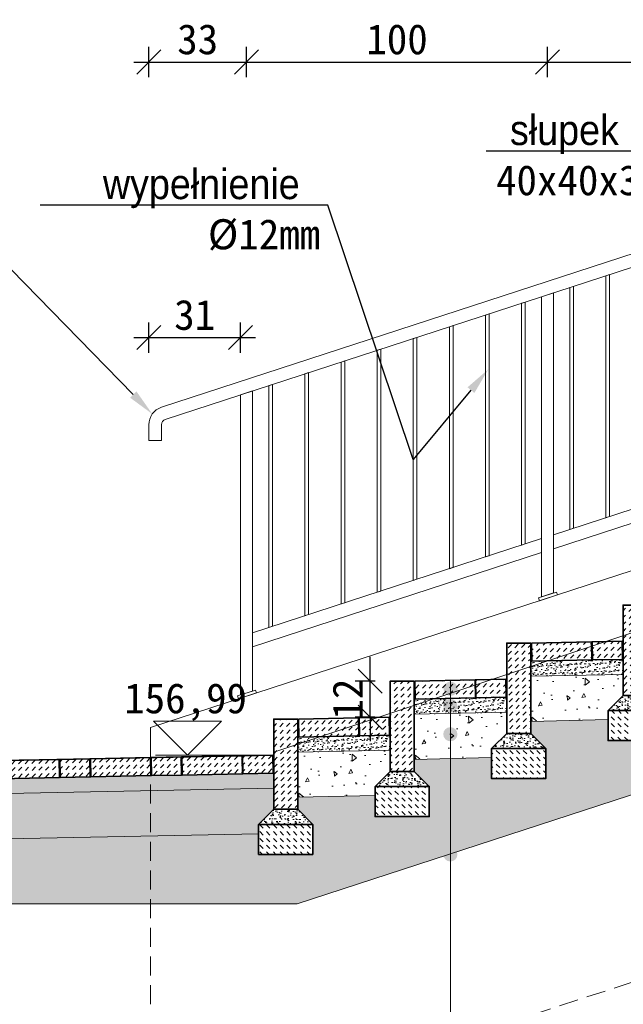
# Model space of a CAD drawing. Header units: millimetres. Extents: x -1373 to 28294, y -9636 to 187.
# Tile 6 of 133: x 1587 to 1787, y -7768 to -7441. Entities that reach past the tile are written whole.
import ezdxf
from ezdxf import colors
from ezdxf.entities.mleader import LeaderData, LeaderLine
from ezdxf.enums import TextEntityAlignment as Align
from ezdxf.math import Vec2, Vec3

# ---------------------------------------------------------------- set-up
doc = ezdxf.new("R2010")
doc.units = ezdxf.units.MM
doc.linetypes.add('HIDDEN2', pattern=[4.7625, 3.175, -1.5875])
doc.layers.add('1_DZIALKI', color=7, linetype='Continuous')
for name, color, linetype, lineweight in [('_k_kreskowanie', 250, 'Continuous', 9), ('_k_opis', 7, 'Continuous', 13), ('_k_przekroj', 241, 'Continuous', 35), ('_k_widok', 7, 'Continuous', 18), ('_k_wymiar', 7, 'Continuous', 9), ('_k_zarys', 7, 'HIDDEN2', 20), ('Nawierzchnia', 7, 'Continuous', 30)]:
    doc.layers.add(name, color=color, linetype=linetype, lineweight=lineweight)
doc.layers.add('_k_niewidoczna', color=72, linetype='Continuous', lineweight=9, plot=False)
doc.styles.add('GENERATED_STYLE_1', font='MS Gothic.ttf')
doc.dimstyles.new('1 - 50   (cm)', dxfattribs={"dimscale": 5, "dimtxt": 2, "dimasz": 1.6, "dimexe": 1, "dimexo": 1, "dimgap": 0.5, "dimtad": 1, "dimdec": 0, "dimzin": 12, "dimdsep": 46, "dimtxsty": 'GENERATED_STYLE_1', "dimblk1": 'OBLIQUE', "dimblk2": 'OBLIQUE', "dimsah": 1, "dimcen": 0, "dimdle": 1, "dimclrd": 256, "dimclre": 256, "dimclrt": 4, "dimazin": 0, "dimtfac": 0.75, "dimtdec": 0, "dimtix": 1, "dimtmove": 1, "dimatfit": 3, "dimldrblk": 'OBLIQUE', "dimfxl": 1, "dimfxlon": 1, "dimtvp": 0.75, "dimtolj": 1, "dimtzin": 0, "dimarcsym": 0})

# ---------------------------------------------------------------- blocks, each defined once
blk = doc.blocks.new('opor_sch_ter')
at = {"layer": '_k_kreskowanie'}
h = blk.add_hatch(dxfattribs=at)
h.set_pattern_fill('DASH', color=256, scale=0.5, angle=46.1458)
h.set_pattern_definition([(46.146, (5.998, 15.2), (-0.04489, 2.244615), [1.5875, -1.5875])])
h.paths.add_polyline_path([(-4, 45), (-4, 15), (4, 15.27), (4, 45)])
at = {"layer": '_k_kreskowanie', "lineweight": 13, "ltscale": 0.5}
h = blk.add_hatch(dxfattribs=at)
h.set_pattern_fill('AR-SAND', color=256, scale=0.04, angle=90, style=0)
h.set_pattern_definition([(52.5, (-1375.5022, 5200.8302), (1.95765295, -0.06400125), [0, -1.54432, 0, -1.7272, 0, -1.651]), (82.5, (-1375.5022, 5200.8302), (2.8673004, 1.7980931), [0, -0.83312, 0, -1.39192, 0, -0.5334]), (122.5, (-1375.5022, 5199.5805), (0.00574874, 3.1639695), [0, -0.508, 0, -1.8288, 0, -2.3876]), (132.5, (-1375.5022, 5199.5805), (0.8917173, 3.0542258), [0, -0.254, 0, -1.19888, 0, -1.3716])])
h.paths.add_polyline_path([(9, 10), (4, 15), (-4, 15), (-9, 10), (1, 10)])
at = {"layer": '_k_kreskowanie'}
h = blk.add_hatch(dxfattribs=at)
h.set_pattern_fill('DASH', color=256, scale=0.5, angle=135)
h.set_pattern_definition([(135, (-259920.3817, -147790.4938), (-2.24506403, 2e-16), [1.5875, -1.5875])])
h.paths.add_polyline_path([(9, 10), (9, 0), (1, 0), (-9, 0), (-9, 10), (1, 10)])
at = {"layer": '_k_przekroj', "flags": 128}
for points in [[(4, 45), (-4, 45), (-4, 15), (4, 15)], [(-9, 10), (9, 10), (9, 0), (-9, 0)]]:
    blk.add_lwpolyline(points, close=True, dxfattribs=at)
blk.add_lwpolyline([(-9, 10), (-4, 15), (4, 15), (9, 10), (-9, 10)], dxfattribs=at)
blk = doc.blocks.new('kost_20x6')
at = {"layer": '_k_kreskowanie'}
h = blk.add_hatch(dxfattribs=at)
h.set_pattern_fill('DASH', color=256, scale=0.5, angle=45)
h.paths.add_polyline_path([(-10, 6), (-10, 0), (10, 0), (10, 6)])
at = {"layer": '_k_niewidoczna'}
blk.add_lwpolyline([(10.2, 6), (10.2, 0)], dxfattribs=at)
at = {"layer": '_k_przekroj'}
blk.add_lwpolyline([(-10, 6), (10, 6), (10, 0), (-10, 0)], close=True, dxfattribs=at)
blk = doc.blocks.new('kost_10x6')
at = {"layer": '_k_kreskowanie'}
h = blk.add_hatch(dxfattribs=at)
h.set_pattern_fill('DASH', color=256, scale=0.5, angle=45)
h.paths.add_polyline_path([(-5, 6), (-5, 0), (5, 0), (5, 6)])
at = {"layer": '_k_niewidoczna'}
for points in [[(5, 6), (5, 0)], [(5.2, 6), (5.2, 0)]]:
    blk.add_lwpolyline(points, dxfattribs=at)
at = {"layer": '_k_przekroj'}
blk.add_lwpolyline([(-5, 6), (5, 6), (5, 0), (-5, 0)], close=True, dxfattribs=at)
blk = doc.blocks.new('_OBLIQUE')
at = {"color": 0, "linetype": 'ByBlock'}
blk.add_line((-0.5, -0.5), (0.5, 0.5), dxfattribs=at)
blk = doc.blocks.new('*D456')
at = {"layer": '_k_wymiar', "lineweight": -2, "transparency": 16777216}
for p, q in [((1629.72, -7460.19), (1629.72, -7450.19)), ((1662.22, -7460.19), (1662.22, -7450.19)), ((1624.72, -7455.19), (1667.22, -7455.19))]:
    blk.add_line(p, q, dxfattribs=at)
at = {"layer": 'Defpoints', "color": 0, "transparency": 16777216}
for p in [(1662.22, -7455.19), (1662.22, -7565.09), (1629.72, -7580.94)]:
    blk.add_point(p, dxfattribs=at)
at = {"layer": '_k_wymiar', "lineweight": -2, "transparency": 16777216, "xscale": 8, "yscale": 8, "zscale": 8, "rotation": 180}
blk.add_blockref('_OBLIQUE', (1629.72, -7455.19), dxfattribs=at)
at = {"layer": '_k_wymiar', "lineweight": -2, "transparency": 16777216, "xscale": 8, "yscale": 8, "zscale": 8}
blk.add_blockref('_OBLIQUE', (1662.22, -7455.19), dxfattribs=at)
at = {"layer": '_k_wymiar', "color": 4, "transparency": 16777216, "insert": (1645.97, -7447.69), "char_height": 10, "attachment_point": 5, "style": 'GENERATED_STYLE_1'}
blk.add_mtext('\\A1;33', dxfattribs=at)
blk = doc.blocks.new('*D457')
at = {"layer": '_k_wymiar', "lineweight": -2, "transparency": 16777216}
for p, q in [((1662.22, -7460.19), (1662.22, -7450.19)), ((1762.22, -7460.19), (1762.22, -7450.19)), ((1657.22, -7455.19), (1767.22, -7455.19))]:
    blk.add_line(p, q, dxfattribs=at)
at = {"layer": 'Defpoints', "color": 0, "transparency": 16777216}
for p in [(1762.22, -7455.19), (1762.22, -7532.52), (1662.22, -7565.09)]:
    blk.add_point(p, dxfattribs=at)
at = {"layer": '_k_wymiar', "lineweight": -2, "transparency": 16777216, "xscale": 8, "yscale": 8, "zscale": 8, "rotation": 180}
blk.add_blockref('_OBLIQUE', (1662.22, -7455.19), dxfattribs=at)
at = {"layer": '_k_wymiar', "lineweight": -2, "transparency": 16777216, "xscale": 8, "yscale": 8, "zscale": 8}
blk.add_blockref('_OBLIQUE', (1762.22, -7455.19), dxfattribs=at)
at = {"layer": '_k_wymiar', "color": 4, "transparency": 16777216, "insert": (1712.22, -7447.69), "char_height": 10, "attachment_point": 5, "style": 'GENERATED_STYLE_1'}
blk.add_mtext('\\A1;100', dxfattribs=at)
blk = doc.blocks.new('*D429')
at = {"layer": '_k_wymiar', "lineweight": -2, "transparency": 16777216}
for p, q in [((1762.22, -7460.19), (1762.22, -7450.19)), ((1862.22, -7460.19), (1862.22, -7450.19)), ((1757.22, -7455.19), (1867.22, -7455.19))]:
    blk.add_line(p, q, dxfattribs=at)
at = {"layer": 'Defpoints', "color": 0, "transparency": 16777216}
for p in [(1862.22, -7455.19), (1862.22, -7499.95), (1762.22, -7532.52)]:
    blk.add_point(p, dxfattribs=at)
at = {"layer": '_k_wymiar', "lineweight": -2, "transparency": 16777216, "xscale": 8, "yscale": 8, "zscale": 8, "rotation": 180}
blk.add_blockref('_OBLIQUE', (1762.22, -7455.19), dxfattribs=at)
at = {"layer": '_k_wymiar', "lineweight": -2, "transparency": 16777216, "xscale": 8, "yscale": 8, "zscale": 8}
blk.add_blockref('_OBLIQUE', (1862.22, -7455.19), dxfattribs=at)
at = {"layer": '_k_wymiar', "color": 4, "transparency": 16777216, "insert": (1812.22, -7447.69), "char_height": 10, "attachment_point": 5, "style": 'GENERATED_STYLE_1'}
blk.add_mtext('\\A1;100', dxfattribs=at)
blk = doc.blocks.new('*D460')
at = {"layer": '_k_wymiar', "lineweight": -2, "transparency": 16777216}
for p, q in [((1629.72, -7551.74), (1629.72, -7541.74)), ((1660.22, -7551.74), (1660.22, -7541.74)), ((1624.72, -7546.74), (1665.22, -7546.74))]:
    blk.add_line(p, q, dxfattribs=at)
at = {"layer": 'Defpoints', "color": 0, "transparency": 16777216}
for p in [(1660.22, -7546.74), (1629.72, -7580.94), (1660.22, -7580.77)]:
    blk.add_point(p, dxfattribs=at)
at = {"layer": '_k_wymiar', "lineweight": -2, "transparency": 16777216, "xscale": 8, "yscale": 8, "zscale": 8, "rotation": 180}
blk.add_blockref('_OBLIQUE', (1629.72, -7546.74), dxfattribs=at)
at = {"layer": '_k_wymiar', "lineweight": -2, "transparency": 16777216, "xscale": 8, "yscale": 8, "zscale": 8}
blk.add_blockref('_OBLIQUE', (1660.22, -7546.74), dxfattribs=at)
at = {"layer": '_k_wymiar', "color": 4, "transparency": 16777216, "insert": (1644.97, -7539.24), "char_height": 10, "attachment_point": 5, "style": 'GENERATED_STYLE_1'}
blk.add_mtext('\\A1;31', dxfattribs=at)
blk = doc.blocks.new('*D461')
at = {"layer": '_k_wymiar', "lineweight": -2, "transparency": 16777216}
for p, q in [((1703.28, -7660.82), (1703.28, -7652.82)), ((1704.94, -7660.82), (1698.28, -7660.82)), ((1703.28, -7672.82), (1703.28, -7660.82)), ((1704.82, -7672.82), (1698.28, -7672.82)), ((1703.28, -7672.82), (1703.28, -7680.82))]:
    blk.add_line(p, q, dxfattribs=at)
at = {"layer": 'Defpoints', "color": 0, "transparency": 16777216}
for p in [(1703.28, -7660.82), (1709.94, -7660.82), (1709.82, -7672.82)]:
    blk.add_point(p, dxfattribs=at)
at = {"layer": '_k_wymiar', "lineweight": -2, "transparency": 16777216, "xscale": 8, "yscale": 8, "zscale": 8}
for p, rotation in [((1703.28, -7660.82), 270), ((1703.28, -7672.82), 90)]:
    blk.add_blockref('_OBLIQUE', p, dxfattribs=dict(at, rotation=rotation))
at = {"layer": '_k_wymiar', "color": 4, "transparency": 16777216, "insert": (1695.78, -7666.82), "char_height": 10, "attachment_point": 5, "rotation": 90, "style": 'GENERATED_STYLE_1'}
blk.add_mtext('\\A1;12', dxfattribs=at)

msp = doc.modelspace()

# ---------------------------------------------------------------- hatches: boundary and pattern name
at = {"layer": '_k_kreskowanie'}
h = msp.add_hatch(dxfattribs=at)
h.set_pattern_fill('DOTS', color=256, scale=2)
h.paths.add_polyline_path([(1666.22, -7711.54), (1630.29, -7712.26), (1630.29, -7734.79), (1678.99, -7734.79), (1992.29, -7632.74), (1992.26, -7610.33), (1950.22, -7611.17), (1950.22, -7615.16), (1955.22, -7620.16), (1955.22, -7630.16), (1937.22, -7630.16), (1937.22, -7623.16), (1911.51, -7623.78), (1911.51, -7627.77), (1916.51, -7632.77), (1916.51, -7642.77), (1898.51, -7642.77), (1898.51, -7635.78), (1872.79, -7636.39), (1872.79, -7640.38), (1877.79, -7645.38), (1877.79, -7655.38), (1859.79, -7655.38), (1859.79, -7648.39), (1834.08, -7649), (1834.08, -7652.99), (1839.08, -7657.99), (1839.08, -7667.99), (1821.08, -7667.99), (1821.08, -7661), (1795.36, -7661.61), (1795.36, -7665.6), (1800.36, -7670.6), (1800.36, -7680.6), (1782.36, -7680.6), (1782.36, -7673.61), (1756.65, -7674.22), (1756.65, -7678.21), (1761.65, -7683.21), (1761.65, -7693.21), (1743.65, -7693.21), (1743.65, -7686.22), (1717.94, -7686.83), (1717.94, -7690.82), (1722.94, -7695.82), (1722.94, -7705.82), (1704.94, -7705.82), (1704.94, -7698.83), (1679.22, -7699.44), (1679.22, -7703.43), (1684.22, -7708.43), (1684.22, -7718.43), (1666.22, -7718.43)])
h.paths.add_polyline_path([(2142.22, -7607.33), (1992.26, -7610.33), (1992.29, -7632.74), (2000.91, -7630.16), (2142.27, -7627.33)])
h.paths.add_polyline_path([(1535.88, -7737.85), (1271.59, -7743.13), (1271.59, -7763.14), (1544.33, -7757.68), (1567.22, -7734.79), (1630.29, -7734.79), (1630.29, -7712.26), (1560.07, -7713.66)])
h = msp.add_hatch(dxfattribs=at)
h.set_pattern_fill('AR-SAND', color=256, scale=0.04, angle=45)
h.set_pattern_definition([(82.5, (-7264.0063, 20912.1315), (-1.429525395, 1.33901396), [0, -1.54432, 0, -1.7272, 0, -1.651]), (52.5, (-7264.0063, 20912.1315), (-0.7560437, 3.2989314), [0, -0.83312, 0, -1.39192, 0, -0.5334]), (12.5, (-7264.89, 20911.2478), (2.2331993, 2.24132925), [0, -0.508, 0, -1.8288, 0, -2.3876]), (2.5, (-7264.89, 20911.2478), (1.52912444, 2.79020313), [0, -0.254, 0, -1.19888, 0, -1.3716])])
h.paths.add_polyline_path([(1756.65, -7654.22), (1756.65, -7659.22), (1787.36, -7658.58), (1787.36, -7653.58)])
at = {"layer": '_k_kreskowanie', "ltscale": 0.01}
h = msp.add_hatch(dxfattribs=at)
h.set_pattern_fill('AR-CONC', color=256, scale=0.08, angle=45)
h.set_pattern_definition([(95, (-7264.006, 20912.13), (11.207572, 9.4042704), [1.524, -16.764]), (40, (-7264.006, 20912.13), (-12.801476, 8.814138), [1.2192, -13.411247]), (145.451445, (-7263.072, 20912.914), (-1.593904, 18.218408), [1.295201, -14.2472196]), (91.1842, (-7266.88, 20915.004), (17.712819, 12.956273), [2.286, -25.146]), (141.63556, (-7265.404, 20916.084), (-0.56693, 27.426141), [1.942802, -21.370849]), (36.18415, (-7266.88, 20915.004), (-0.56693, 27.426141), [1.828797, -20.116779]), (66, (-7264.725, 20915.723), (14.3615983, 2.791612), [1.524, -16.764]), (11, (-7264.725, 20915.723), (-6.923194, 13.9152955), [1.2192, -13.4112]), (116.451445, (-7263.528, 20915.955), (7.438404, 16.7069074), [1.295201, -14.247195]), (82.5, (-7264.0063, 20912.1305), (-4.6084375, 4.9578731), [0, -13.24864, 0, -13.6144, 0, -13.462]), (52.5, (-7264.006, 20912.1305), (-1.8871782, 9.44696), [0, -7.76224, 0, -12.94384, 0, -5.1308]), (12.5, (-7267.2105, 20908.9263), (7.994229, 7.3460956), [0, -5.08, 0, -15.8496, 0, -21.0312]), (2.5, (-7268.647, 20907.4895), (6.9411124, 9.8177914), [0, -6.604, 0, -10.52576, 0, -14.9352])])
h.paths.add_polyline_path([(1756.65, -7659.22), (1756.65, -7674.22), (1782.36, -7673.61), (1782.36, -7670.6), (1787.36, -7665.6), (1787.36, -7658.58)])
at = {"layer": '_k_kreskowanie'}
h = msp.add_hatch(dxfattribs=at)
h.set_pattern_fill('AR-SAND', color=256, scale=0.04, angle=45)
h.set_pattern_definition([(82.5, (-7302.7202, 20899.5212), (-1.429525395, 1.33901396), [0, -1.54432, 0, -1.7272, 0, -1.651]), (52.5, (-7302.7202, 20899.5212), (-0.7560437, 3.2989314), [0, -0.83312, 0, -1.39192, 0, -0.5334]), (12.5, (-7303.6039, 20898.6376), (2.2331993, 2.24132925), [0, -0.508, 0, -1.8288, 0, -2.3876]), (2.5, (-7303.604, 20898.6376), (1.52912444, 2.79020313), [0, -0.254, 0, -1.19888, 0, -1.3716])])
h.paths.add_polyline_path([(1717.94, -7666.83), (1717.94, -7671.83), (1748.65, -7671.19), (1748.65, -7666.19)])
at = {"layer": '_k_kreskowanie', "ltscale": 0.01}
h = msp.add_hatch(dxfattribs=at)
h.set_pattern_fill('AR-CONC', color=256, scale=0.08, angle=45)
h.set_pattern_definition([(95, (-7302.72, 20899.52), (11.207572, 9.4042704), [1.524, -16.764]), (40, (-7302.72, 20899.52), (-12.801476, 8.814138), [1.2192, -13.411247]), (145.451445, (-7301.786, 20900.304), (-1.593904, 18.218408), [1.295201, -14.2472196]), (91.1842, (-7305.594, 20902.394), (17.712819, 12.956273), [2.286, -25.146]), (141.63556, (-7304.118, 20903.474), (-0.56693, 27.426141), [1.942802, -21.370849]), (36.18415, (-7305.594, 20902.394), (-0.56693, 27.426141), [1.828797, -20.116779]), (66, (-7303.439, 20903.112), (14.3615983, 2.791612), [1.524, -16.764]), (11, (-7303.439, 20903.112), (-6.923194, 13.9152955), [1.2192, -13.4112]), (116.451445, (-7302.242, 20903.345), (7.438404, 16.7069074), [1.295201, -14.247195]), (82.5, (-7302.72, 20899.52), (-4.6084375, 4.9578731), [0, -13.24864, 0, -13.6144, 0, -13.462]), (52.5, (-7302.72, 20899.52), (-1.8871782, 9.44696), [0, -7.76224, 0, -12.94384, 0, -5.1308]), (12.5, (-7305.9244, 20896.316), (7.994229, 7.3460956), [0, -5.08, 0, -15.8496, 0, -21.0312]), (2.5, (-7307.361, 20894.879), (6.9411124, 9.8177914), [0, -6.604, 0, -10.52576, 0, -14.9352])])
h.paths.add_polyline_path([(1717.94, -7671.83), (1717.94, -7686.83), (1743.65, -7686.22), (1743.65, -7683.21), (1748.65, -7678.21), (1748.65, -7671.19)])
at = {"layer": '_k_kreskowanie'}
h = msp.add_hatch(dxfattribs=at)
h.set_pattern_fill('AR-SAND', color=256, scale=0.04, angle=45)
h.set_pattern_definition([(82.5, (-7341.4341, 20886.911), (-1.429525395, 1.33901396), [0, -1.54432, 0, -1.7272, 0, -1.651]), (52.5, (-7341.434, 20886.911), (-0.7560437, 3.2989314), [0, -0.83312, 0, -1.39192, 0, -0.5334]), (12.5, (-7342.3178, 20886.0273), (2.2331993, 2.24132925), [0, -0.508, 0, -1.8288, 0, -2.3876]), (2.5, (-7342.3178, 20886.0273), (1.52912444, 2.79020313), [0, -0.254, 0, -1.19888, 0, -1.3716])])
h.paths.add_polyline_path([(1679.22, -7679.44), (1679.22, -7684.44), (1709.94, -7683.8), (1709.94, -7678.8)])
at = {"layer": '_k_kreskowanie', "ltscale": 0.01}
h = msp.add_hatch(dxfattribs=at)
h.set_pattern_fill('AR-CONC', color=256, scale=0.08, angle=45)
h.set_pattern_definition([(95, (-7341.434, 20886.91), (11.207572, 9.4042704), [1.524, -16.764]), (40, (-7341.434, 20886.91), (-12.801476, 8.814138), [1.2192, -13.411247]), (145.451445, (-7340.5, 20887.694), (-1.593904, 18.218408), [1.295201, -14.2472196]), (91.1842, (-7344.308, 20889.784), (17.712819, 12.956273), [2.286, -25.146]), (141.63556, (-7342.832, 20890.863), (-0.56693, 27.426141), [1.942802, -21.370849]), (36.18415, (-7344.308, 20889.784), (-0.56693, 27.426141), [1.828797, -20.116779]), (66, (-7342.153, 20890.502), (14.3615983, 2.791612), [1.524, -16.764]), (11, (-7342.153, 20890.502), (-6.923194, 13.9152955), [1.2192, -13.4112]), (116.451445, (-7340.956, 20890.735), (7.438404, 16.7069074), [1.295201, -14.247195]), (82.5, (-7341.434, 20886.91), (-4.6084375, 4.9578731), [0, -13.24864, 0, -13.6144, 0, -13.462]), (52.5, (-7341.434, 20886.91), (-1.8871782, 9.44696), [0, -7.76224, 0, -12.94384, 0, -5.1308]), (12.5, (-7344.638, 20883.706), (7.994229, 7.3460956), [0, -5.08, 0, -15.8496, 0, -21.0312]), (2.5, (-7346.075, 20882.269), (6.9411124, 9.8177914), [0, -6.604, 0, -10.52576, 0, -14.9352])])
h.paths.add_polyline_path([(1679.22, -7684.44), (1679.22, -7699.44), (1704.94, -7698.83), (1709.94, -7690.82), (1709.94, -7683.8)])
at = {"layer": '_k_kreskowanie'}
h = msp.add_hatch(dxfattribs=at)
h.set_pattern_fill('AR-SAND', color=256, scale=0.04, angle=45)
h.set_pattern_definition([(82.5, (-205.2855, -772.0421), (-1.4295254, 1.33901396), [0, -1.54432, 0, -1.7272, 0, -1.651]), (52.5, (-205.2855, -772.042), (-0.7560437, 3.2989314), [0, -0.83312, 0, -1.39192, 0, -0.5334]), (12.5, (-206.1692, -772.9257), (2.2331993, 2.24132925), [0, -0.508, 0, -1.8288, 0, -2.3876]), (2.5, (-206.1692, -772.9257), (1.5291244, 2.7902031), [0, -0.254, 0, -1.19888, 0, -1.3716])])
h.paths.add_polyline_path([(1630.29, -7692.25), (1488.54, -7695.09), (1488.54, -7700.09), (1630.29, -7697.25)])
h.paths.add_polyline_path([(1671.22, -7691.43), (1630.29, -7692.25), (1630.29, -7697.25), (1671.22, -7696.43)])
at = {"layer": '_k_kreskowanie', "ltscale": 0.01}
h = msp.add_hatch(dxfattribs=at)
h.set_pattern_fill('AR-CONC', color=256, scale=0.08, angle=45)
h.set_pattern_definition([(95, (-205.286, -772.042), (11.207572, 9.40427), [1.524, -16.764]), (40, (-205.286, -772.042), (-12.801476, 8.814138), [1.2192, -13.411247]), (145.45144, (-204.352, -771.258), (-1.593904, 18.218408), [1.2952, -14.24722]), (91.1842, (-208.16, -769.168), (17.71282, 12.956273), [2.286, -25.146]), (141.63556, (-206.683, -768.089), (-0.56693, 27.42614), [1.9428, -21.37085]), (36.18415, (-208.16, -769.168), (-0.56693, 27.42614), [1.8288, -20.11678]), (66, (-206.004, -768.45), (14.361598, 2.791612), [1.524, -16.764]), (11, (-206.004, -768.45), (-6.923194, 13.915295), [1.2192, -13.4112]), (116.45145, (-204.807, -768.217), (7.438404, 16.706907), [1.2952, -14.247195]), (82.5, (-205.2855, -772.042), (-4.6084375, 4.957873), [0, -13.24864, 0, -13.6144, 0, -13.462]), (52.5, (-205.2855, -772.042), (-1.887178, 9.44696), [0, -7.76224, 0, -12.94384, 0, -5.1308]), (12.5, (-208.4897, -775.246), (7.994229, 7.3460956), [0, -5.08, 0, -15.8496, 0, -21.0312]), (2.5, (-209.927, -776.683), (6.941112, 9.817791), [0, -6.604, 0, -10.52576, 0, -14.9352])])
h.paths.add_polyline_path([(1630.29, -7697.25), (1488.54, -7700.09), (1488.54, -7704.1), (1503.54, -7704.1), (1503.54, -7734.09), (1468.54, -7734.09), (1468.54, -7724.09), (1473.54, -7719.09), (1473.54, -7714.09), (1271.59, -7718.13), (1271.59, -7743.13), (1535.88, -7737.85), (1560.07, -7713.66), (1630.29, -7712.26)])
h.paths.add_polyline_path([(1671.22, -7703.43), (1671.22, -7696.43), (1630.29, -7697.25), (1630.29, -7712.26), (1666.22, -7711.54), (1666.22, -7708.43)])
at = {"layer": 'Nawierzchnia'}
for points in [[(1732.35, -7663.39, -1), (1727.64, -7663.39, -1)], [(1732.29, -7669.05, -1), (1727.58, -7669.05, -1)], [(1732.29, -7678.49, -1), (1727.58, -7678.49, -1)], [(1732.29, -7701.21, -1), (1727.58, -7701.21, -1)], [(1732.29, -7718.41, -1), (1727.58, -7718.41, -1)]]:
    msp.add_hatch(color=256, dxfattribs=at).paths.add_polyline_path(points)

# ---------------------------------------------------------------- linework, layer by layer
at = {"layer": '_k_kreskowanie'}
for points in [[(1271.59, -7763.14), (1544.33, -7757.68), (1567.22, -7734.79), (1678.99, -7734.79), (2000.16, -7630.17), (2142.42, -7627.33)], [(1756.65, -7654.22), (1756.65, -7659.22), (1787.36, -7658.6), (1787.36, -7653.6), (1756.65, -7654.22)], [(1756.65, -7659.22), (1756.65, -7674.22), (1782.36, -7673.61), (1782.36, -7670.6), (1787.36, -7665.6), (1787.36, -7658.6), (1756.65, -7659.22)], [(1717.94, -7666.83), (1717.94, -7671.83), (1748.65, -7671.21), (1748.65, -7666.21), (1717.94, -7666.83)], [(1717.94, -7671.83), (1717.94, -7686.83), (1743.65, -7686.22), (1743.65, -7683.21), (1748.65, -7678.21), (1748.65, -7671.21), (1717.94, -7671.83)], [(1679.22, -7679.44), (1679.22, -7684.44), (1709.94, -7683.82), (1709.94, -7678.82), (1679.22, -7679.44)], [(1679.22, -7684.44), (1679.22, -7699.44), (1704.94, -7698.83), (1704.94, -7695.82), (1709.94, -7690.82), (1709.94, -7683.82), (1679.22, -7684.44)], [(1488.54, -7695.09), (1671.22, -7691.43)], [(1488.54, -7700.09), (1671.22, -7696.43)], [(1560.07, -7713.66), (1666.22, -7711.54)]]:
    msp.add_lwpolyline(points, dxfattribs=at)
at = {"layer": '_k_niewidoczna'}
msp.add_lwpolyline([(1671.22, -7684.44), (1942.22, -7594.16)], dxfattribs=at)
at = {"layer": '_k_opis'}
for points in [[(1781.62, -7606.55), (1782.82, -7606.16), (1782.82, -7525.81), (1781.62, -7526.2), (1781.62, -7606.55)], [(1769.62, -7610.46), (1770.82, -7610.07), (1770.82, -7529.72), (1769.62, -7530.11), (1769.62, -7610.46)], [(1753.62, -7615.67), (1754.82, -7615.28), (1754.82, -7534.93), (1753.62, -7535.32), (1753.62, -7615.67)], [(1741.62, -7619.58), (1742.82, -7619.19), (1742.82, -7538.84), (1741.62, -7539.23), (1741.62, -7619.58)], [(1729.62, -7623.49), (1730.82, -7623.1), (1730.82, -7542.75), (1729.62, -7543.14), (1729.62, -7623.49)], [(1717.62, -7627.4), (1718.82, -7627.01), (1718.82, -7546.66), (1717.62, -7547.05), (1717.62, -7627.4)], [(1705.62, -7631.31), (1706.82, -7630.92), (1706.82, -7550.57), (1705.62, -7550.96), (1705.62, -7631.31)], [(1693.62, -7635.22), (1694.82, -7634.82), (1694.82, -7554.47), (1693.62, -7554.86), (1693.62, -7635.22)], [(1681.62, -7639.12), (1682.82, -7638.73), (1682.82, -7558.38), (1681.62, -7558.77), (1681.62, -7639.12)], [(1669.62, -7643.03), (1670.82, -7642.64), (1670.82, -7562.29), (1669.62, -7562.68), (1669.62, -7643.03)], [(1631.93, -7685.44), (1671.1, -7685.43)]]:
    msp.add_lwpolyline(points, dxfattribs=at)
at = {"layer": '_k_przekroj'}
msp.add_lwpolyline([(1670.9, -7685.44), (1488.74, -7689.08)], dxfattribs=at)
at = {"layer": '_k_widok'}
msp.add_lwpolyline([(1990.52, -7484.39), (1994.72, -7484.39), (1994.72, -7479.39, 0.414214), (1990.52, -7475.19), (1924.66, -7475.19), (1633.92, -7569.89, 0.327929), (1629.72, -7575.68), (1629.72, -7580.94), (1633.92, -7580.94), (1633.92, -7575.66, -0.330546), (1635.21, -7573.89), (1925.33, -7479.39), (1989.52, -7479.39)], format="xyb", dxfattribs=at)
for points in [[(1764.22, -7631.57), (1764.22, -7531.87), (1760.22, -7533.17), (1760.22, -7632.87), (1764.22, -7631.57), (1764.22, -7631.57)], [(1664.22, -7664.14), (1664.22, -7564.44), (1660.22, -7565.74), (1660.22, -7665.45), (1664.22, -7664.14), (1664.22, -7664.14)], [(1764.22, -7612.22), (1860.22, -7580.95)], [(1764.22, -7616.85), (1860.22, -7585.58)], [(1664.22, -7644.79), (1760.22, -7613.52)], [(1664.22, -7649.42), (1760.22, -7618.15)], [(1759.24, -7633.19), (1765.2, -7631.25), (1765.51, -7632.2), (1759.55, -7634.14), (1759.24, -7633.19)], [(1659.24, -7665.76), (1665.2, -7663.83), (1665.51, -7664.78), (1659.55, -7666.72), (1659.24, -7665.76)], [(1659.24, -7665.76), (1659.55, -7666.72)], [(1665.2, -7663.83), (1665.51, -7664.78)], [(1653.93, -7674.12), (1642.62, -7685.44), (1631.3, -7674.12), (1653.93, -7674.12)]]:
    msp.add_lwpolyline(points, dxfattribs=at)
at = {"layer": '_k_widok', "lineweight": 20}
msp.add_lwpolyline([(1630.29, -7686.25), (1630.29, -7676.25), (1940.54, -7575.19), (1992.22, -7575.19), (1992.23, -7584.32)], dxfattribs=at)
at = {"layer": '_k_zarys', "lineweight": 20, "ltscale": 2}
for points in [[(1992.22, -7575.19), (1992.22, -7575.19), (1992.37, -7704.22), (1962.47, -7704.79), (1650.92, -7806.27), (1630.29, -7806.27), (1630.29, -7686.25)], [(1630.29, -7806.27), (1620.29, -7806.27), (1620.29, -7816.27), (1652.51, -7816.27), (1964.15, -7714.76), (2002.22, -7714.03), (2002.03, -7704.03), (1962.47, -7704.79), (1650.92, -7806.27), (1620.29, -7806.27)]]:
    msp.add_lwpolyline(points, dxfattribs=at)
at = {"layer": 'Nawierzchnia', "lineweight": 0}
msp.add_lwpolyline([(1729.93, -7660.59), (1729.93, -7828.45)], dxfattribs=at)

# ---------------------------------------------------------------- block references
at = {"layer": '_k_przekroj'}
for name, p, rotation in [('kost_20x6', (1766.97, -7654.01), 1.145762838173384), ('kost_10x6', (1782.17, -7653.71), 1.145762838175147), ('kost_20x6', (1728.25, -7666.62), 1.145762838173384), ('kost_10x6', (1743.45, -7666.32), 1.145762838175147), ('kost_20x6', (1689.54, -7679.23), 1.145762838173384), ('kost_10x6', (1704.74, -7678.93), 1.145762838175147), ('kost_20x6', (1620.43, -7692.45), 1.145762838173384), ('kost_10x6', (1635.63, -7692.14), 1.145762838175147), ('kost_20x6', (1650.83, -7691.84), 1.145762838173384), ('kost_10x6', (1666.02, -7691.54), 1.145762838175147), ('kost_20x6', (1590.04, -7693.06), 1.145762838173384), ('kost_10x6', (1605.24, -7692.75), 1.145762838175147)]:
    msp.add_blockref(name, p, dxfattribs=dict(at, rotation=rotation))
at = {"layer": '_k_widok'}
for p in [(1791.36, -7680.6), (1752.65, -7693.21), (1713.94, -7705.82), (1675.22, -7718.43)]:
    msp.add_blockref('opor_sch_ter', p, dxfattribs=at)

# ---------------------------------------------------------------- texts
at = {"layer": '1_DZIALKI', "lineweight": 9, "style": 'GENERATED_STYLE_1'}
msp.add_text('156,99', height=10, rotation=0, dxfattribs=at).set_placement((1641.95, -7667.83), align=Align.MIDDLE)

# ---------------------------------------------------------------- dimensions: what is measured, and where the dimension line sits
at = {"layer": '_k_wymiar'}
for base, p1, p2, picture, middle in [((1662.2201537, -7455.19002998), (1629.7201537, -7580.93759326), (1662.2201537, -7565.09280373), '*D456', (1645.9701537, -7447.69002998)), ((1762.22, -7455.19), (1662.22, -7565.09), (1762.22, -7532.52), '*D457', (1712.22, -7447.69)), ((1862.22, -7455.19), (1762.22, -7532.52), (1862.22, -7499.95), '*D429', (1812.22, -7447.69)), ((1660.2201537, -7546.73601835), (1629.7201537, -7580.93759326), (1660.2201537, -7580.77472826), '*D460', (1644.9701537, -7539.23601835))]:
    dim = msp.add_linear_dim(base=base, p1=p1, p2=p2, dimstyle='1 - 50   (cm)', dxfattribs=at)
    dim.commit()
    dim.dimension.update_dxf_attribs({"geometry": picture, "text_midpoint": middle})
dim = msp.add_linear_dim(base=(1703.28, -7660.82), p1=(1709.82, -7672.82), p2=(1709.94, -7660.82), angle=90, dimstyle='1 - 50   (cm)', dxfattribs=at)
dim.commit()
dim.dimension.update_dxf_attribs({"geometry": '*D461', "text_midpoint": (1695.78, -7666.82)})

# ---------------------------------------------------------------- leaders
at = {"layer": '_k_opis', "ltscale": 0.1}
ml = msp.add_multileader_mtext('Standard', dxfattribs=at)
ml.set_content('słupek RK 40x40x3mm ', color=256, style='GENERATED_STYLE_1')
ml.set_leader_properties()
ml.build(insert=Vec2(0, 0))
ml.multileader.update_dxf_attribs({"text_left_attachment_type": 6, "text_right_attachment_type": 6, "arrow_head_size": 9})
ctx = ml.context
ctx.base_point, ctx.char_height, ctx.arrow_head_size, ctx.landing_gap_size, ctx.plane_origin = Vec3(1747.34, -7484.77), 10, 9, 1.28, Vec3(2010.23, -7199.62)
ctx.left_attachment, ctx.right_attachment, ctx.text_align_type = 6, 6, 2
notes = []
notes.append((ctx, [(1, (1, 1, 0), (1808.87, -7484.77), (-1, 0), 1.25, [(0, [(1862.21, -7539.3)], 0, [])])]))
ctx.mtext.insert, ctx.mtext.width, ctx.mtext.alignment, ctx.mtext.flow_direction = Vec3(1806.34, -7472.77), 63.8692, 3, 5
ml = msp.add_multileader_mtext('Standard', dxfattribs=at)
ml.set_content('wypełnienie  %%C12mm', color=256, style='GENERATED_STYLE_1')
ml.set_leader_properties()
ml.build(insert=Vec2(0, 0))
ml.multileader.update_dxf_attribs({"text_left_attachment_type": 6, "text_right_attachment_type": 6, "arrow_head_size": 9})
ctx = ml.context
ctx.base_point, ctx.char_height, ctx.arrow_head_size, ctx.landing_gap_size, ctx.plane_origin = Vec3(1614.68, -7502.73), 10, 9, 1.28, Vec3(1890.56, -7217.58)
ctx.left_attachment, ctx.right_attachment, ctx.text_align_type = 6, 6, 2
notes.append((ctx, [(1, (1, 1, 0), (1689.2, -7502.73), (-1, 0), 1.25, [(1, [(1742.54, -7557.27), (1717.62, -7587.22)], 0, [])])]))
ctx.mtext.insert, ctx.mtext.width, ctx.mtext.alignment, ctx.mtext.flow_direction = Vec3(1686.67, -7490.73), 92.1612, 3, 5
ml = msp.add_multileader_mtext('Standard', dxfattribs=at)
ml.set_content('pochwyt %%C42mm', color=256, style='GENERATED_STYLE_1')
ml.set_leader_properties()
ml.build(insert=Vec2(0, 0))
ml.multileader.update_dxf_attribs({"text_left_attachment_type": 6, "text_right_attachment_type": 6, "arrow_head_size": 9})
ctx = ml.context
ctx.base_point, ctx.char_height, ctx.arrow_head_size, ctx.landing_gap_size, ctx.plane_origin = Vec3(1490.26, -7517.57), 10, 9, 1.28, Vec3(1778.89, -7232.41)
ctx.left_attachment, ctx.right_attachment, ctx.text_align_type = 6, 6, 2
notes.append((ctx, [(1, (1, 1, 0), (1577.53, -7517.57), (-1, 0), 1.25, [(0, [(1630.87, -7572.1)], 0, [])])]))
ctx.mtext.insert, ctx.mtext.alignment, ctx.mtext.flow_direction = Vec3(1575, -7505.57), 3, 5
for ctx, leaders in notes:
    for number, flags, end, landing, length, lines in leaders:
        leader = LeaderData()
        leader.index, (leader.has_last_leader_line, leader.has_dogleg_vector, leader.attachment_direction) = number, flags
        leader.last_leader_point, leader.dogleg_vector, leader.dogleg_length = Vec3(end), Vec3(landing), length
        for number, points, colour, breaks in lines:
            line = LeaderLine()
            line.index, line.vertices, line.color, line.breaks = number, Vec3.list(points), colors.encode_raw_color(colour), breaks
            leader.lines.append(line)
        ctx.leaders.append(leader)

doc.saveas('drawing.dxf')
